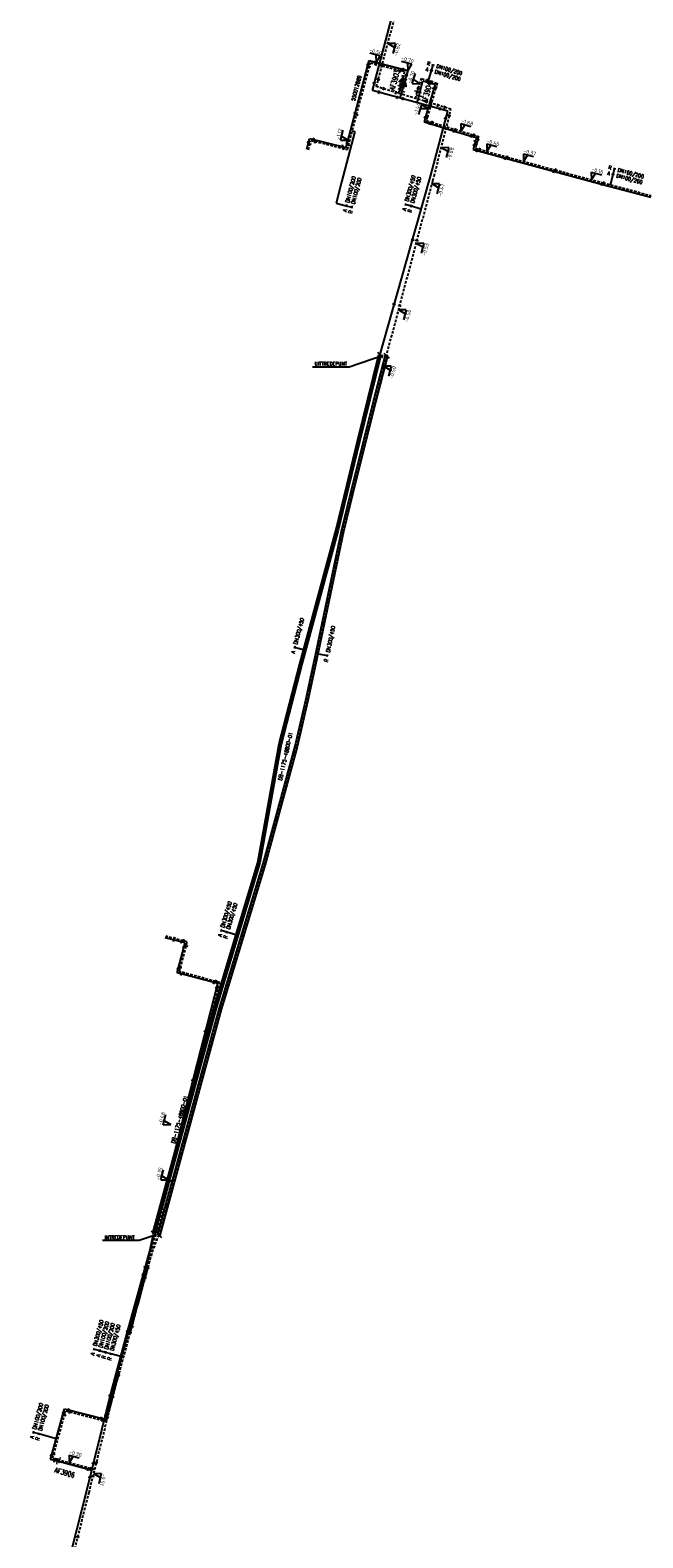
# Model space of a CAD drawing. Header units: millimetres. Extents: x 0 to 118318689, y 0 to 490460760.
# Tile 111 of 117: x 117609733 to 117756144, y 487827473 to 488187794. Entities that reach past the tile are written whole.
import ezdxf
from ezdxf.enums import TextEntityAlignment as Align

# ---------------------------------------------------------------- set-up
doc = ezdxf.new("R2010")
doc.units = ezdxf.units.MM
doc.header["$LTSCALE"] = 200
doc.linetypes.add('HIDDEN2', pattern=[4.7625, 3.175, -1.5875])
doc.layers.get('0').update_dxf_attribs({"color": 8})
for name, color, linetype in [('WT-C-AFSLUITER', 7, 'Continuous'), ('WT-C-isolatieovergang', 7, 'Continuous'), ('WT-C-mof', 7, 'Continuous'), ('WT-C-VERLOOP', 7, 'Continuous'), ('WT-I-diam', 7, 'Continuous'), ('WT-I-info', 7, 'Continuous'), ('WT-I-NAP', 7, 'Continuous'), ('WT-L-aanvoer', 6, 'Continuous'), ('WT-L-MANTELBUIS', 6, 'Continuous'), ('WT-L-retour', 6, 'HIDDEN2')]:
    doc.layers.add(name, color=color, linetype=linetype)
doc.styles.add('DIN17', font='ROMANS.SHX', dxfattribs={"width": 0.9})
doc.styles.add('ISOCP', font='ISOCP.SHX')

# ---------------------------------------------------------------- blocks, each defined once
blk = doc.blocks.new('LR-mof')
at = {"color": 0, "linetype": 'ByBlock', "lineweight": -2}
blk.add_line((0, -0.75), (0, 0.75), dxfattribs=at)
blk = doc.blocks.new('LR-isoov')
at = {"color": 0, "linetype": 'ByBlock', "lineweight": -2}
blk.add_line((0.87, 1.5), (-0.87, -1.5), dxfattribs=at)
blk = doc.blocks.new('LR-DIAB2')
at = {"color": 0, "linetype": 'Continuous', "lineweight": -3}
blk.add_line((0, 5), (0, 7.8), dxfattribs=at)
at = {"color": 0, "lineweight": -3}
blk.add_line((0, 0), (0, 5), dxfattribs=at)
for points in [[(0.61, 7.8), (0, 7.8), (-0.61, 7.8)], [(0.61, 5), (0, 5), (-0.61, 5)]]:
    blk.add_lwpolyline(points, dxfattribs=at)
at = {"color": 1, "lineweight": -3, "style": 'DIN17', "width": 0.9}
for tag, p in [('*1', (-1.61, 7.8)), ('*2', (-1.61, 5.02))]:
    blk.add_attdef(tag, text='', height=1.8, dxfattribs=at).set_placement(p, align=Align.MIDDLE_RIGHT)
for tag, p in [('*11', (1.61, 7.8)), ('*12', (1.61, 5))]:
    blk.add_attdef(tag, text='', height=1.8, dxfattribs=at).set_placement(p, align=Align.MIDDLE_LEFT)
blk = doc.blocks.new('LR-VERL')
at = {"color": 0, "linetype": 'ByBlock', "lineweight": -2}
blk.add_lwpolyline([(1.08, 0), (-1.08, -1.25), (-1.08, 1.25)], close=True, dxfattribs=at)
blk = doc.blocks.new('nap2')
at = {"color": 0, "linetype": 'Continuous'}
for p, q in [((1, 3.5), (-4, 3.5)), ((-1, 3.5), (0, 0)), ((1, 3.5), (0, 0))]:
    blk.add_line(p, q, dxfattribs=at)
at = {"color": 0, "linetype": 'Continuous', "style": 'ISOCP'}
for tag, p in [('*2', (-4, 1.5)), ('*1', (-1.5, 5))]:
    blk.add_attdef(tag, text='', height=1.8, dxfattribs=at).set_placement(p, align=Align.MIDDLE)
blk = doc.blocks.new('nap1')
at = {"color": 0, "linetype": 'Continuous'}
for p, q in [((-1, 3.5), (0, 0)), ((-1, 3.5), (4, 3.5)), ((1, 3.5), (0, 0))]:
    blk.add_line(p, q, dxfattribs=at)
at = {"color": 0, "linetype": 'Continuous', "style": 'ISOCP'}
for tag, p in [('*1', (1.7, 5)), ('*2', (4, 1.5))]:
    blk.add_attdef(tag, text='', height=1.8, dxfattribs=at).set_placement(p, align=Align.MIDDLE)
blk = doc.blocks.new('LR-AFS')
at = {"color": 0, "lineweight": -3, "const_width": 0.7}
blk.add_lwpolyline([(0, -1.5), (0, 1.5)], dxfattribs=at)
at = {"color": 7, "linetype": 'ByBlock', "lineweight": -2, "style": 'DIN17', "width": 0.9}
blk.add_attdef('*1', text='', height=2.5, dxfattribs=at).set_placement((0, 5), align=Align.MIDDLE)
at = {"color": 0, "linetype": 'ByBlock', "lineweight": -2, "style": 'DIN17', "width": 0.3, "flags": 1}
for tag, p in [('*2', (2.5, 1.5)), ('OCODE', (-7.5, -2.5)), ('FABR', (-7.5, -7.5)), ('ST', (-7.5, -5)), ('VCODE', (-2.5, -5)), ('NCODE', (-2.5, -2.5)), ('TYPE', (-2.5, -7.5)), ('OPBOUW', (2.5, -7.5)), ('NIVO', (2.5, -5)), ('BC', (2.5, -2.5)), ('BEDIEN', (7.5, -7.5)), ('IMM', (7.5, -5)), ('RK', (7.5, -2.5)), ('BORDL', (-7.5, -15)), ('VERTR', (-7.5, -10)), ('DEKM', (-7.5, -12.5)), ('PDATUM', (-2.5, -12.5)), ('OPBLEN', (-2.5, -10)), ('BORDX', (-2.5, -15)), ('HULPST', (2.5, -10)), ('BORDY', (2.5, -15)), ('OPM', (2.5, -12.5)), ('VERLSP', (7.5, -10)), ('BORDZ', (7.5, -15)), ('BORD', (7.5, -12.5))]:
    blk.add_attdef(tag, text='', height=1.8, dxfattribs=at).set_placement(p, align=Align.MIDDLE)
blk = doc.blocks.new('LR-hyp')
at = {"color": 7, "linetype": 'ByBlock', "lineweight": -3, "style": 'DIN17', "width": 0.9}
blk.add_attdef('*1', text='', height=1.8, dxfattribs=at).set_placement((0, 0), align=Align.MIDDLE)
at = {"color": 7, "linetype": 'ByBlock', "lineweight": -2, "style": 'DIN17', "width": 0.9, "flags": 1}
blk.add_attdef('*2', text='', height=1.8, dxfattribs=at).set_placement((0, -5), align=Align.MIDDLE)
blk = doc.blocks.new('LR-DIAB1')
at = {"color": 0, "lineweight": -3}
blk.add_line((0, 0), (0, 5), dxfattribs=at)
blk.add_lwpolyline([(0.61, 5), (0, 5), (-0.61, 5)], dxfattribs=at)
at = {"color": 1, "lineweight": -3, "style": 'DIN17', "width": 0.9}
blk.add_attdef('*1', text='', height=1.8, dxfattribs=at).set_placement((-1.61, 5), align=Align.MIDDLE_RIGHT)
blk.add_attdef('*11', text='', height=1.8, dxfattribs=at).set_placement((1.61, 5), align=Align.MIDDLE_LEFT)
blk = doc.blocks.new('LR-DIAO1')
at = {"color": 0, "lineweight": -3}
blk.add_line((0, 0), (0, -5), dxfattribs=at)
blk.add_lwpolyline([(0.61, -5), (0, -5), (-0.61, -5)], dxfattribs=at)
at = {"color": 1, "lineweight": -3, "style": 'DIN17', "width": 0.9}
blk.add_attdef('*1', text='', height=1.8, dxfattribs=at).set_placement((-1.61, -5), align=Align.MIDDLE_RIGHT)
blk.add_attdef('*11', text='', height=1.8, dxfattribs=at).set_placement((1.61, -5), align=Align.MIDDLE_LEFT)
blk = doc.blocks.new('LR-DIAO2')
at = {"color": 0, "lineweight": -3}
blk.add_line((0, 0), (0, -5), dxfattribs=at)
at = {"color": 0, "linetype": 'Continuous', "lineweight": -3}
blk.add_line((0, -5), (0, -7.8), dxfattribs=at)
at = {"color": 0, "lineweight": -3}
for points in [[(0.61, -5), (0, -5), (-0.61, -5)], [(0.61, -7.8), (0, -7.8), (-0.61, -7.8)]]:
    blk.add_lwpolyline(points, dxfattribs=at)
at = {"color": 1, "lineweight": -3, "style": 'DIN17', "width": 0.9}
for tag, p in [('*1', (-1.61, -5)), ('*2', (-1.61, -7.78))]:
    blk.add_attdef(tag, text='', height=1.8, dxfattribs=at).set_placement(p, align=Align.MIDDLE_RIGHT)
for tag, p in [('*11', (1.61, -5)), ('*12', (1.61, -7.8))]:
    blk.add_attdef(tag, text='', height=1.8, dxfattribs=at).set_placement(p, align=Align.MIDDLE_LEFT)
blk = doc.blocks.new('LR-DIAB4')
at = {"color": 0, "linetype": 'Continuous', "lineweight": -3}
for p, q in [((0, 10.6), (0, 13.4)), ((0, 7.8), (0, 10.6)), ((0, 5), (0, 7.8))]:
    blk.add_line(p, q, dxfattribs=at)
at = {"color": 0, "lineweight": -3}
blk.add_line((0, 0), (0, 5), dxfattribs=at)
for points in [[(0.61, 13.4), (0, 13.4), (-0.61, 13.4)], [(0.61, 10.6), (0, 10.6), (-0.61, 10.6)], [(0.61, 7.8), (0, 7.8), (-0.61, 7.8)], [(0.61, 5), (0, 5), (-0.61, 5)]]:
    blk.add_lwpolyline(points, dxfattribs=at)
at = {"color": 1, "lineweight": -3, "style": 'DIN17', "width": 0.9}
for tag, p in [('*1', (-1.61, 13.4)), ('*2', (-1.61, 10.62)), ('*3', (-1.61, 7.82)), ('*4', (-1.61, 5.02))]:
    blk.add_attdef(tag, text='', height=1.8, dxfattribs=at).set_placement(p, align=Align.MIDDLE_RIGHT)
for tag, p in [('*11', (1.61, 13.4)), ('*12', (1.61, 10.6)), ('*13', (1.61, 7.8)), ('*14', (1.61, 5))]:
    blk.add_attdef(tag, text='', height=1.8, dxfattribs=at).set_placement(p, align=Align.MIDDLE_LEFT)

msp = doc.modelspace()

# ---------------------------------------------------------------- linework, layer by layer
at = {"layer": 'WT-I-diam'}
for p, q in [((117687294, 488163553), (117684142, 488151437)), ((117686708, 488163709), (117687294, 488163553)), ((117684142, 488151437), (117682853, 488146484))]:
    msp.add_line(p, q, dxfattribs=at)
at = {"layer": 'WT-I-diam', "lineweight": -3}
msp.add_line((117615974, 487851148), (117614246, 487851631), dxfattribs=at)
at = {"layer": 'WT-I-info', "lineweight": -3}
for p, q in [((117686002, 488107352), (117694118, 488110098)), ((117677232, 488107352), (117686002, 488107352)), ((117627016, 487898592), (117635786, 487898592)), ((117635786, 487898592), (117639844, 487899965))]:
    msp.add_line(p, q, dxfattribs=at)
at = {"layer": 'WT-L-aanvoer', "lineweight": -3}
for p, q in [((117691543, 488173400), (117712800, 488253320)), ((117698597, 488173185), (117699090, 488174978)), ((117699090, 488174978), (117699282, 488175680)), ((117709506, 488168469), (117691543, 488173400)), ((117698158, 488171584), (117698597, 488173185)), ((117702225, 488170468), (117702672, 488172095)), ((117702672, 488172095), (117702886, 488172878)), ((117705461, 488153109), (117709506, 488168469)), ((117693106, 488109464), (117705175, 488152034)), ((117705175, 488152034), (117705461, 488153109)), ((117690809, 488099640), (117693106, 488109464)), ((117688164, 488089496), (117690809, 488099640)), ((117683080, 488068373), (117688164, 488089496)), ((117673206, 488031940), (117683080, 488068373)), ((117669473, 488017203), (117673206, 488031940)), ((117664367, 487988820), (117669473, 488017203)), ((117653936, 487954133), (117664367, 487988820)), ((117646775, 487969644), (117642028, 487970889)), ((117644893, 487962468), (117646775, 487969644)), ((117654545, 487959937), (117644893, 487962468)), ((117645592, 487924820), (117654545, 487959937)), ((117639220, 487900063), (117653934, 487954126)), ((117642735, 487913221), (117645592, 487924820)), ((117637479, 487892127), (117642735, 487913221)), ((117638311, 487895974), (117639220, 487900063)), ((117633033, 487876693), (117638311, 487895974)), ((117634127, 487879776), (117637479, 487892127)), ((117630608, 487866886), (117634127, 487879776)), ((117628847, 487861354), (117633033, 487876693)), ((117627630, 487855798), (117630608, 487866886)), ((117614591, 487846196), (117617971, 487858297)), ((117617971, 487858297), (117627630, 487855798)), ((117623177, 487838437), (117628847, 487861354)), ((117616224, 487845759), (117614591, 487846196)), ((117624444, 487843558), (117616224, 487845759)), ((117619776, 487825023), (117623177, 487838437))]:
    msp.add_line(p, q, dxfattribs=at)
at = {"layer": 'WT-L-aanvoer'}
for p, q in [((117685249, 488159768), (117690750, 488180509)), ((117690750, 488180509), (117699952, 488178127)), ((117699952, 488178127), (117699282, 488175680)), ((117702886, 488172878), (117703554, 488175711)), ((117703554, 488175711), (117704769, 488175352)), ((117704769, 488175352), (117705302, 488175195)), ((117705302, 488175195), (117706497, 488174847)), ((117706268, 488174061), (117704233, 488167072)), ((117706497, 488174847), (117706268, 488174061)), ((117704233, 488167072), (117703894, 488165911)), ((117703894, 488165911), (117705512, 488165419)), ((117705512, 488165419), (117711146, 488163689)), ((117675851, 488159328), (117676511, 488161924)), ((117676511, 488161924), (117685249, 488159768)), ((117711146, 488163689), (117715396, 488162412)), ((117715396, 488162412), (117716396, 488162117)), ((117715918, 488160468), (117715574, 488159292)), ((117716214, 488161501), (117715918, 488160468)), ((117716396, 488162117), (117716214, 488161501)), ((117715574, 488159292), (117716800, 488158954)), ((117716800, 488158954), (117723282, 488157170)), ((117723282, 488157170), (117735031, 488154010)), ((117735031, 488154010), (117746533, 488150934)), ((117746533, 488150934), (117758020, 488147881))]:
    msp.add_line(p, q, dxfattribs=at)
at = {"layer": 'WT-L-MANTELBUIS'}
msp.add_lwpolyline([(117693075, 488110270), (117693560, 488110149), (117688407, 488089437), (117685865, 488078876), (117683322, 488068311), (117674631, 488036242), (117669718, 488017149), (117664610, 487988762), (117654176, 487954064), (117639515, 487900196), (117639032, 487900327), (117653696, 487954202), (117664123, 487988879), (117669229, 488017256), (117674148, 488036370), (117682837, 488068435), (117685379, 488078993), (117687921, 488089556)], close=True, dxfattribs=at)
msp.add_lwpolyline([(117669264, 488002595), (117673089, 488016659), (117675601, 488027702), (117678150, 488039535), (117684154, 488068090), (117686281, 488076926), (117691802, 488099043), (117694649, 488110083), (117695133, 488109958), (117692284, 488098909), (117686769, 488076817), (117684642, 488067980), (117678639, 488039431), (117676089, 488027594), (117673574, 488016538), (117669747, 488002464), (117665920, 487988392), (117660663, 487971054), (117655408, 487953723), (117640741, 487899834), (117640258, 487899966), (117654928, 487953861), (117660184, 487971199), (117665439, 487988530), (117669264, 488002595)], dxfattribs=at)
at = {"layer": 'WT-L-retour', "lineweight": -3}
for p, q in [((117692456, 488174303), (117713428, 488253151)), ((117685535, 488159285), (117691035, 488180022)), ((117691035, 488180022), (117699221, 488177903)), ((117698257, 488174400), (117698654, 488175846)), ((117698654, 488175846), (117698798, 488176370)), ((117699221, 488177903), (117698798, 488176370)), ((117710291, 488168911), (117692456, 488174303)), ((117697788, 488172691), (117698257, 488174400)), ((117701826, 488171470), (117702278, 488173116)), ((117702278, 488173116), (117702499, 488173922)), ((117706263, 488152895), (117710291, 488168911)), ((117676239, 488159229), (117676801, 488161440)), ((117676801, 488161440), (117685535, 488159285)), ((117694821, 488109755, -524), (117705976, 488151818)), ((117705976, 488151818), (117706263, 488152895)), ((117692124, 488099289), (117694821, 488109755, -524)), ((117689480, 488089149), (117692124, 488099289)), ((117684398, 488068035), (117689480, 488089149)), ((117676648, 488031176), (117684398, 488068035)), ((117673332, 488016599), (117676648, 488031176)), ((117665680, 487988461), (117673332, 488016599)), ((117655168, 487953792), (117665680, 487988461)), ((117647263, 487969930), (117642130, 487971276)), ((117645381, 487962753), (117647263, 487969930)), ((117655031, 487960223), (117645381, 487962753)), ((117645980, 487924722), (117655031, 487960223)), ((117640454, 487899734), (117655168, 487953792)), ((117643123, 487913125), (117645980, 487924722)), ((117637866, 487892026), (117643123, 487913125)), ((117638938, 487895800), (117640454, 487899734)), ((117633660, 487876522), (117638938, 487895800)), ((117634513, 487879671), (117637866, 487892026)), ((117630994, 487866781), (117634513, 487879671)), ((117629476, 487861191), (117633660, 487876522)), ((117627914, 487855311), (117630994, 487866781)), ((117615085, 487846477), (117618251, 487857812)), ((117618251, 487857812), (117627914, 487855311)), ((117623808, 487838279), (117629476, 487861191)), ((117616766, 487846028), (117615085, 487846477)), ((117625168, 487843779), (117616766, 487846028)), ((117620405, 487824861), (117623808, 487838279))]:
    msp.add_line(p, q, dxfattribs=at)
at = {"layer": 'WT-L-retour'}
for p, q in [((117702499, 488173922), (117703284, 488176208)), ((117703284, 488176208), (117704883, 488175736)), ((117704883, 488175736), (117705415, 488175579)), ((117705415, 488175579), (117706993, 488175119)), ((117706993, 488175119), (117706652, 488173949)), ((117706652, 488173949), (117704617, 488166961)), ((117704617, 488166961), (117704389, 488166178)), ((117704389, 488166178), (117705628, 488165801)), ((117705628, 488165801), (117711262, 488164072)), ((117711262, 488164072), (117715510, 488162796)), ((117715510, 488162796), (117716893, 488162388)), ((117716599, 488161389), (117716302, 488160357)), ((117716893, 488162388), (117716599, 488161389)), ((117716302, 488160357), (117716072, 488159570)), ((117716072, 488159570), (117716906, 488159340)), ((117716906, 488159340), (117723708, 488157470)), ((117723708, 488157470), (117735135, 488154397)), ((117735135, 488154397), (117746636, 488151320)), ((117746636, 488151320), (117758123, 488148268))]:
    msp.add_line(p, q, dxfattribs=at)

# ---------------------------------------------------------------- block references
at = {"layer": 'WT-C-AFSLUITER', "linetype": 'Continuous'}
ref = msp.add_blockref('LR-AFS', (117698597, 488173185), dxfattribs=dict(at, xscale=500.0000000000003, yscale=500.0000000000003, zscale=500.0000000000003, rotation=74.6502))
ref.add_attrib('*1', 'AF3903', dxfattribs={"layer": '0', "color": 7, "linetype": 'ByBlock', "lineweight": -2, "height": 1250, "rotation": 74.6502, "style": 'DIN17', "width": 0.65}).set_placement((117696829, 488175856), align=Align.MIDDLE)
for p, xscale, yscale, zscale, rotation in [((117698257, 488174400), 500.0000000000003, 500.0000000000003, 500.0000000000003, 74.6502), ((117702278, 488173116), 500.0000000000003, 500.0000000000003, 500.0000000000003, 74.6502), ((117616766, 487846028), 500.0000000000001, 500.0000000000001, 500.0000000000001, 345.0161000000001)]:
    msp.add_blockref('LR-AFS', p, dxfattribs=dict(at, xscale=xscale, yscale=yscale, zscale=zscale, rotation=rotation))
ref = msp.add_blockref('LR-AFS', (117702672, 488172095), dxfattribs=dict(at, xscale=500.0000000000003, yscale=500.0000000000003, zscale=500.0000000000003, rotation=74.6502))
ref.add_attrib('*1', 'AF3904', dxfattribs={"layer": '0', "color": 7, "linetype": 'ByBlock', "lineweight": -2, "height": 1250, "rotation": 74.6502, "style": 'DIN17', "width": 0.65}).set_placement((117704596, 488172939), align=Align.MIDDLE)
ref = msp.add_blockref('LR-AFS', (117616224, 487845759), dxfattribs=dict(at, xscale=500.0000000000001, yscale=500.0000000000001, zscale=500.0000000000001, rotation=345.0161000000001))
ref.add_attrib('*1', 'AF3906', dxfattribs={"layer": '0', "color": 7, "linetype": 'ByBlock', "lineweight": -2, "height": 1250, "rotation": 345.0161, "style": 'DIN17', "width": 0.65}).set_placement((117617981, 487843056), align=Align.MIDDLE)
at = {"layer": 'WT-C-isolatieovergang', "linetype": 'Continuous', "lineweight": -3}
for p, xscale, yscale, zscale, rotation in [((117693318, 488110210), 500.0000000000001, 500.0000000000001, 500.0000000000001, 74.1723), ((117694891, 488110020, -520), 500.0000000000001, 500.0000000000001, 500.0000000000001, 75.1469), ((117639273, 487900262), 500.0000000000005, 500.0000000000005, 500.0000000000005, 74.7741), ((117640500, 487899900), 500.0000000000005, 500.0000000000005, 500.0000000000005, 74.7741)]:
    msp.add_blockref('LR-isoov', p, dxfattribs=dict(at, xscale=xscale, yscale=yscale, zscale=zscale, rotation=rotation))
at = {"layer": 'WT-C-mof', "linetype": 'Continuous'}
for p, xscale, yscale, zscale, rotation in [((117690477, 488179481), 499.9999999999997, 499.9999999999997, 499.9999999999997, 75.14590000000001), ((117690771, 488179027), 499.9999999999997, 499.9999999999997, 499.9999999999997, 75.14590000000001), ((117692206, 488180132), 500.0000000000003, 500.0000000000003, 500.0000000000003, 345.4883), ((117692466, 488179651), 500.0000000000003, 500.0000000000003, 500.0000000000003, 345.4883), ((117698259, 488178152), 500.0000000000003, 500.0000000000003, 500.0000000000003, 345.4883), ((117698911, 488178396), 500.0000000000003, 500.0000000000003, 500.0000000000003, 345.4883), ((117698392, 488174890), 500.0000000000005, 500.0000000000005, 500.0000000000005, 74.6352), ((117699640, 488176989), 499.9999999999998, 499.9999999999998, 499.9999999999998, 74.69839999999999), ((117704643, 488175807), 500, 500, 500, 343.5619), ((117705080, 488175261), 500, 500, 500, 343.5619), ((117705630, 488175517), 500, 500, 500, 343.7606000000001), ((117698828, 488174025), 500.0000000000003, 500.0000000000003, 500.0000000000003, 74.6502), ((117702499, 488173922), 500, 500, 500, 71.04760000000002), ((117702886, 488172878), 500, 500, 500, 76.73270000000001), ((117706210, 488173862), 500, 500, 500, 73.7606), ((117706720, 488174182), 500, 500, 500, 73.7606), ((117687426, 488167976), 499.9999999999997, 499.9999999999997, 499.9999999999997, 75.14590000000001), ((117687720, 488167523), 499.9999999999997, 499.9999999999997, 499.9999999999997, 75.14590000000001), ((117704172, 488166866), 500, 500, 500, 73.7606), ((117704672, 488167151), 500, 500, 500, 73.7606), ((117705282, 488165489), 500, 500, 500, 343.0768), ((117705860, 488165730), 500, 500, 500, 342.933), ((117711063, 488163714), 500, 500, 500, 342.933), ((117711350, 488164045), 500, 500, 500, 343.2809), ((117676265, 488160954), 500.0000000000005, 500.0000000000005, 500.0000000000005, 75.7391), ((117676568, 488160526), 500.0000000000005, 500.0000000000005, 500.0000000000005, 75.7391), ((117677484, 488161684), 499.9999999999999, 499.9999999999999, 499.9999999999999, 346.1391), ((117677859, 488161179), 499.9999999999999, 499.9999999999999, 499.9999999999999, 346.1391), ((117715166, 488162481), 500, 500, 500, 343.2809), ((117715784, 488162715), 500, 500, 500, 343.5726), ((117716145, 488161258), 500, 500, 500, 73.9774), ((117716358, 488160550), 500, 500, 500, 73.9774), ((117716674, 488161645), 500, 500, 500, 73.5726), ((117715859, 488160267), 500, 500, 500, 73.6931), ((117716510, 488159034), 500, 500, 500, 344.5888), ((117717139, 488159276), 500, 500, 500, 344.6277), ((117723282, 488157170), 500, 500, 500, 344.9469), ((117723708, 488157470), 500, 500, 500, 344.9469), ((117734870, 488154054), 500, 500, 500, 344.9469), ((117735295, 488154354), 500, 500, 500, 345.024), ((117746317, 488150991), 500, 500, 500, 345.024), ((117746850, 488151263), 500, 500, 500, 345.1189)]:
    msp.add_blockref('LR-mof', p, dxfattribs=dict(at, xscale=xscale, yscale=yscale, zscale=zscale, rotation=rotation))
at = {"layer": 'WT-C-mof', "linetype": 'Continuous', "lineweight": -3}
for p, xscale, yscale, zscale, rotation in [((117692002, 488175124), 500, 500, 500, 75.1056), ((117692901, 488175975), 500, 500, 500, 75.1056), ((117693089, 488172975), 500.0000000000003, 500.0000000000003, 500.0000000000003, 344.6502), ((117694193, 488173773, -547), 500, 500, 500, 343.1767), ((117707207, 488169843), 500, 500, 500, 343.1767), ((117707711, 488169011), 500, 500, 500, 343.1767), ((117708778, 488169368), 500, 500, 500, 343.1767), ((117709040, 488166697), 500, 500, 500, 75.24509999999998), ((117709894, 488167330), 500.0000000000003, 500.0000000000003, 500.0000000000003, 75.8819), ((117701113, 488137646, -563), 500.0000000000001, 500.0000000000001, 500.0000000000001, 74.1723), ((117702134, 488137430, -524), 500.0000000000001, 500.0000000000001, 500.0000000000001, 75.1469), ((117696708, 488122261, -474), 500.0000000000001, 500.0000000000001, 500.0000000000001, 74.1723), ((117698053, 488121861, -524), 500.0000000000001, 500.0000000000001, 500.0000000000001, 75.1469), ((117644076, 487970352), 500.0000000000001, 500.0000000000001, 500.0000000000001, 345.3066), ((117644175, 487970739), 500.0000000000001, 500.0000000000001, 500.0000000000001, 345.3066), ((117651613, 487948437), 499.9999999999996, 499.9999999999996, 499.9999999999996, 75.69700000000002), ((117651835, 487947687), 499.9999999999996, 499.9999999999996, 499.9999999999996, 75.69700000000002), ((117648638, 487936771, 411), 499.9999999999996, 499.9999999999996, 499.9999999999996, 75.69700000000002), ((117648893, 487936064, 418), 499.9999999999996, 499.9999999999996, 499.9999999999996, 75.69700000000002), ((117645660, 487925088), 499.9999999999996, 499.9999999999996, 499.9999999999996, 75.69700000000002), ((117645913, 487924452), 500, 500, 500, 76.1627), ((117642817, 487913568, 411), 500, 500, 500, 76.1627), ((117643038, 487912783), 499.9999999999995, 499.9999999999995, 499.9999999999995, 76.0087), ((117641304, 487907721), 500.0000000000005, 500.0000000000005, 500.0000000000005, 74.7741), ((117642419, 487906950), 500.0000000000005, 500.0000000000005, 500.0000000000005, 74.7741), ((117639935, 487901984), 499.9999999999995, 499.9999999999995, 499.9999999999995, 76.0087), ((117640121, 487901145, 418), 499.9999999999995, 499.9999999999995, 499.9999999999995, 76.0087), ((117636750, 487890292, 411), 500, 500, 500, 74.6905), ((117637269, 487892165), 500, 500, 500, 74.6905), ((117637875, 487891919), 499.9999999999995, 499.9999999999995, 499.9999999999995, 74.81629999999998), ((117637192, 487889543), 499.9999999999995, 499.9999999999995, 499.9999999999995, 74.81629999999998), ((117633060, 487876765, 411), 500, 500, 500, 74.6905), ((117633645, 487876467), 500, 500, 500, 74.73170000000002), ((117633814, 487878682, 411), 500, 500, 500, 74.73170000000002), ((117634037, 487877939, 418), 500, 500, 500, 74.73170000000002), ((117630659, 487867033, 411), 500, 500, 500, 74.73170000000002), ((117630863, 487866293), 499.9999999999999, 499.9999999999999, 499.9999999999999, 74.967), ((117628853, 487861389, -474), 499.9999999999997, 499.9999999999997, 499.9999999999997, 74.73510000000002), ((117629463, 487861117, -520), 499.9999999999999, 499.9999999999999, 499.9999999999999, 74.967), ((117621130, 487827658, 404), 500, 500, 500, 75.7716)]:
    msp.add_blockref('LR-mof', p, dxfattribs=dict(at, xscale=xscale, yscale=yscale, zscale=zscale, rotation=rotation))
at = {"layer": 'WT-C-mof'}
for p, xscale, yscale, zscale, rotation in [((117698919, 488176810), 500, 500, 500, 74.6352), ((117699354, 488175942), 500, 500, 500, 74.6502), ((117697118, 488172894), 500, 500, 500, 343.1767464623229), ((117697483, 488171769), 500.0000000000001, 500.0000000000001, 500.0000000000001, 344.6502286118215), ((117698052, 488173655), 500, 500, 500, 74.65022861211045), ((117698423, 488172548), 500.0000000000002, 500.0000000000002, 500.0000000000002, 74.65022861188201), ((117698458, 488172488), 500, 500, 500, 343.1767464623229), ((117698833, 488171399), 500.0000000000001, 500.0000000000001, 500.0000000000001, 344.6502286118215), ((117685505, 488160734), 499.9999999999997, 499.9999999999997, 499.9999999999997, 75.14591469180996), ((117684278, 488160007), 499.9999999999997, 499.9999999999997, 499.9999999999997, 166.1391154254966), ((117684564, 488159525), 499.9999999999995, 499.9999999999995, 499.9999999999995, 166.1391154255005), ((117685791, 488160252), 499.9999999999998, 499.9999999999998, 499.9999999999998, 75.1459146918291)]:
    msp.add_blockref('LR-mof', p, dxfattribs=dict(at, xscale=xscale, yscale=yscale, zscale=zscale, rotation=rotation))
at = {"layer": 'WT-C-mof', "lineweight": -3}
for p, xscale, yscale, zscale, rotation in [((117689217, 488093537), 500.0000000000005, 500.0000000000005, 500.0000000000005, 75.38427647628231), ((117690425, 488092772), 500.0000000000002, 500.0000000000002, 500.0000000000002, 75.38427647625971), ((117685397, 488077999), 500.0000000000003, 500.0000000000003, 500.0000000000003, 76.46686213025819), ((117686612, 488077233), 500.0000000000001, 500.0000000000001, 500.0000000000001, 76.46686213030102), ((117681484, 488062485), 499.9999999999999, 499.9999999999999, 499.9999999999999, 74.8364135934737), ((117683052, 488061633), 500.0000000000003, 500.0000000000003, 500.0000000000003, 78.12542406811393), ((117677299, 488047042), 499.9999999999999, 499.9999999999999, 499.9999999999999, 74.8364135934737), ((117679760, 488045976), 500.0000000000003, 500.0000000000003, 500.0000000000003, 78.12542406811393), ((117673119, 488031597), 500.0000000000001, 500.0000000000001, 500.0000000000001, 75.78689746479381), ((117676453, 488030321), 500, 500, 500, 77.18401469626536), ((117669268, 488016061), 500.0000000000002, 500.0000000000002, 500.0000000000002, 79.80053560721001), ((117672825, 488014737), 500, 500, 500, 74.78650897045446), ((117666435, 488000315), 500.0000000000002, 500.0000000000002, 500.0000000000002, 79.80053560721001), ((117668627, 487999298), 500, 500, 500, 74.78650897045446), ((117663122, 487984681), 500.0000000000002, 500.0000000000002, 500.0000000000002, 73.26379966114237), ((117664296, 487983896), 500.0000000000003, 500.0000000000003, 500.0000000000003, 73.13250494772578), ((117645808, 487969898), 500.0000000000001, 500.0000000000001, 500.0000000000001, 165.306556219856), ((117646296, 487970183), 500, 500, 500, 165.3065562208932), ((117646521, 487968677), 500.0000000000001, 500.0000000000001, 500.0000000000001, 255.3065562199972), ((117647010, 487968962), 500.0000000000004, 500.0000000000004, 500.0000000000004, 255.3065562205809), ((117658515, 487969359), 500.0000000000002, 500.0000000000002, 500.0000000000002, 73.26379966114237), ((117659653, 487968585), 500.0000000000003, 500.0000000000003, 500.0000000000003, 73.13250494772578), ((117645147, 487963435), 500.0000000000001, 500.0000000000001, 500.0000000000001, 75.30655622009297), ((117645635, 487963720), 500.0000000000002, 500.0000000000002, 500.0000000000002, 75.30655622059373), ((117645860, 487962214), 500, 500, 500, 345.3065562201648), ((117646349, 487962500), 499.9999999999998, 499.9999999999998, 499.9999999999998, 345.3065562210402), ((117653578, 487960190), 500.0000000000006, 500.0000000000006, 500.0000000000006, 165.3065562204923), ((117654298, 487958968), 500.0000000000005, 500.0000000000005, 500.0000000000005, 255.6969742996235), ((117654063, 487960477), 500.0000000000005, 500.0000000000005, 500.0000000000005, 165.3065562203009), ((117654784, 487959254), 500, 500, 500, 255.6969742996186), ((117653910, 487954036), 499.9999999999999, 499.9999999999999, 499.9999999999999, 74.77407457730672), ((117655024, 487953265), 499.9999999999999, 499.9999999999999, 499.9999999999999, 74.77407457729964), ((117649708, 487938597), 499.9999999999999, 499.9999999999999, 499.9999999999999, 74.77407457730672), ((117650823, 487937827), 499.9999999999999, 499.9999999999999, 499.9999999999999, 74.77407457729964), ((117645506, 487923159), 499.9999999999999, 499.9999999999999, 499.9999999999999, 74.77407457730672), ((117646621, 487922389), 499.9999999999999, 499.9999999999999, 499.9999999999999, 74.77407457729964), ((117618939, 487858047), 500, 500, 500, 345.4916481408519), ((117619219, 487857561), 499.9999999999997, 499.9999999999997, 499.9999999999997, 345.4916481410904), ((117617702, 487857334), 499.9999999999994, 499.9999999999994, 499.9999999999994, 254.3973079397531), ((117617982, 487856849), 500, 500, 500, 254.3973079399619), ((117626662, 487856048), 499.9999999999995, 499.9999999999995, 499.9999999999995, 165.4916481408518), ((117626946, 487855562), 499.9999999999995, 499.9999999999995, 499.9999999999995, 165.4916481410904), ((117627890, 487856764), 500, 500, 500, 74.96700535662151), ((117628173, 487856277), 499.9999999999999, 499.9999999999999, 499.9999999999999, 74.96700535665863), ((117614860, 487847159), 499.9999999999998, 499.9999999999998, 499.9999999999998, 74.39730793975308), ((117615354, 487847441), 499.9999999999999, 499.9999999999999, 499.9999999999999, 74.39730793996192), ((117615557, 487845937), 500.0000000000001, 500.0000000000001, 500.0000000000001, 345.0160844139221), ((117616051, 487846219), 499.9999999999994, 499.9999999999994, 499.9999999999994, 345.0160844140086), ((117623478, 487843817), 500.0000000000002, 500.0000000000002, 500.0000000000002, 165.0160844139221), ((117624202, 487844037), 499.9999999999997, 499.9999999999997, 499.9999999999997, 165.0160844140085), ((117624852, 487845209), 500, 500, 500, 76.10342210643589), ((117625577, 487845429), 499.9999999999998, 499.9999999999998, 499.9999999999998, 76.10342210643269), ((117624036, 487841908), 500, 500, 500, 76.10342210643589), ((117624760, 487842128), 499.9999999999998, 499.9999999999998, 499.9999999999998, 76.10342210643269)]:
    msp.add_blockref('LR-mof', p, dxfattribs=dict(at, xscale=xscale, yscale=yscale, zscale=zscale, rotation=rotation))
at = {"layer": 'WT-C-VERLOOP', "linetype": 'Continuous'}
for p, xscale, yscale, zscale, rotation in [((117698654, 488175846), 500.0000000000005, 500.0000000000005, 500.0000000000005, 74.6352), ((117699090, 488174978), 500.0000000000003, 500.0000000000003, 500.0000000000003, 74.6502)]:
    msp.add_blockref('LR-VERL', p, dxfattribs=dict(at, xscale=xscale, yscale=yscale, zscale=zscale, rotation=rotation))
at = {"layer": 'WT-I-diam', "linetype": 'Continuous'}
for name, p, xscale, yscale, zscale, rotation, values in [('LR-DIAB2', (117704945, 488175718), 500, 500, 500, 343.561870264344, {'*1': 'R', '*11': 'DN100/200', '*2': 'A', '*12': 'DN100/200'}), ('LR-DIAB2', (117748403, 488150851), 500, 500, 500, 345.1188556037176, {'*1': 'R', '*11': 'DN100/200', '*2': 'A', '*12': 'DN100/200'}), ('LR-DIAO2', (117682853, 488146484), 499.9999999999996, 499.9999999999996, 499.9999999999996, 75.1459146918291, {'*1': 'A', '*11': 'DN100/200', '*2': 'R', '*12': 'DN100/200'}), ('LR-DIAB2', (117703192, 488145039), 500, 500, 500, 74.17229824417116, {'*1': 'A', '*11': 'DN300/450', '*2': 'R', '*12': 'DN300/450'}), ('LR-DIAB1', (117675293, 488039641), 499.9999999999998, 499.9999999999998, 499.9999999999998, 74.83641359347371, {'*1': 'A', '*11': 'DN300/450'}), ('LR-DIAO1', (117678259, 488038838), 500.0000000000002, 500.0000000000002, 500.0000000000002, 78.12542406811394, {'*1': 'R', '*11': 'DN300/450'}), ('LR-DIAB2', (117659151, 487971476), 500.0000000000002, 500.0000000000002, 500.0000000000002, 73.26379966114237, {'*1': 'A', '*11': 'DN300/450', '*2': 'R', '*12': 'DN300/450'}), ('LR-DIAB4', (117631418, 487870775), 500, 500, 500, 74.735132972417, {'*1': 'A', '*11': 'DN300/450', '*2': 'A', '*12': 'DN100/200', '*3': 'R', '*13': 'DN100/200', '*4': 'R', '*14': 'DN300/450'})]:
    msp.add_blockref(name, p, dxfattribs=dict(at, xscale=xscale, yscale=yscale, zscale=zscale, rotation=rotation)).add_auto_attribs(values)
at = {"layer": 'WT-I-diam', "linetype": 'Continuous', "lineweight": -3, "xscale": 500.0000000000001, "yscale": 500.0000000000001, "zscale": 500.0000000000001, "rotation": 74.3973079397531}
msp.add_blockref('LR-DIAB2', (117614246, 487851631), dxfattribs=at).add_auto_attribs({'*1': 'A', '*11': 'DN100/200', '*2': 'R', '*12': 'DN100/200'})
at = {"layer": 'WT-I-info', "linetype": 'Continuous'}
for p, xscale, yscale, zscale, rotation, values in [((117687677, 488173939), 500.0000000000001, 500.0000000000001, 500.0000000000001, 75.14591469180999, {'*1': '550012889'}), ((117670732, 488014271), 500.0000000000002, 500.0000000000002, 500.0000000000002, 77.23434232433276, {'*1': 'DB-1175-48800-01'}), ((117645437, 487927476), 500.0000000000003, 500.0000000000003, 500.0000000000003, 74.77407457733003, {'*1': 'DB-1175-48800-01'})]:
    msp.add_blockref('LR-hyp', p, dxfattribs=dict(at, xscale=xscale, yscale=yscale, zscale=zscale, rotation=rotation)).add_auto_attribs(values)
at = {"layer": 'WT-I-NAP', "linetype": 'Continuous'}
ref = msp.add_blockref('nap2', (117692408, 488180080), dxfattribs=dict(at, xscale=500, yscale=500, zscale=500, rotation=345.4883362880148))
ref.add_attrib('*1', '-0.50', dxfattribs={"layer": '0', "color": 1, "linetype": 'Continuous', "height": 900, "rotation": 345.48834, "style": 'ISOCP'}).set_placement((117692309, 488182688), align=Align.MIDDLE)
ref = msp.add_blockref('nap1', (117695197, 488184610), dxfattribs=dict(at, xscale=499.9999999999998, yscale=499.9999999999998, zscale=499.9999999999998, rotation=255.1056293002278))
ref.add_attrib('*1', '-0.82', dxfattribs={"layer": '0', "color": 1, "linetype": 'Continuous', "height": 900, "rotation": 75.10563, "style": 'ISOCP'}).set_placement((117697395, 488183145), align=Align.MIDDLE)
ref = msp.add_blockref('nap2', (117699952, 488178127), dxfattribs=dict(at, xscale=500, yscale=500, zscale=500, rotation=344.6983919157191))
ref.add_attrib('*1', '-0.70', dxfattribs={"layer": '0', "color": 1, "linetype": 'Continuous', "height": 900, "rotation": 344.69839, "style": 'ISOCP'}).set_placement((117699888, 488180736), align=Align.MIDDLE)
ref = msp.add_blockref('nap1', (117702858, 488174967), dxfattribs=dict(at, xscale=500, yscale=500, zscale=500, rotation=71.0476409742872))
ref.add_attrib('*1', '-0.70', dxfattribs={"layer": '0', "color": 1, "linetype": 'Continuous', "height": 900, "rotation": 71.04764, "style": 'ISOCP'}).set_placement((117700770, 488176583), align=Align.MIDDLE)
ref = msp.add_blockref('nap2', (117704805, 488169036), dxfattribs=dict(at, xscale=500, yscale=500, zscale=500, rotation=73.76055403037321))
ref.add_attrib('*1', '-1.44', dxfattribs={"layer": '0', "color": 1, "linetype": 'Continuous', "height": 900, "rotation": 73.76055, "style": 'ISOCP'}).set_placement((117702195, 488169015), align=Align.MIDDLE)
ref = msp.add_blockref('nap1', (117685713, 488161516), dxfattribs=dict(at, xscale=499.9999999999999, yscale=499.9999999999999, zscale=499.9999999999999, rotation=75.14591469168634))
ref.add_attrib('*1', '-1.12', dxfattribs={"layer": '0', "color": 1, "linetype": 'Continuous', "height": 900, "rotation": 75.14591, "style": 'ISOCP'}).set_placement((117683514, 488162979), align=Align.MIDDLE)
ref = msp.add_blockref('nap1', (117712655, 488163653), dxfattribs=dict(at, xscale=500, yscale=500, zscale=500, rotation=343.2808875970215))
ref.add_attrib('*1', '-1.68', dxfattribs={"layer": '0', "color": 1, "linetype": 'Continuous', "height": 900, "rotation": 343.28089, "style": 'ISOCP'}).set_placement((117714189, 488165803), align=Align.MIDDLE)
ref = msp.add_blockref('nap1', (117718879, 488158797), dxfattribs=dict(at, xscale=500, yscale=500, zscale=500, rotation=344.6277468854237))
ref.add_attrib('*1', '-0.46', dxfattribs={"layer": '0', "color": 1, "linetype": 'Continuous', "height": 900, "rotation": 344.62775, "style": 'ISOCP'}).set_placement((117720362, 488160982), align=Align.MIDDLE)
ref = msp.add_blockref('nap1', (117707975, 488159704), dxfattribs=dict(at, xscale=500, yscale=500, zscale=500, rotation=255.8818887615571))
ref.add_attrib('*1', '-0.88', dxfattribs={"layer": '0', "color": 1, "linetype": 'Continuous', "height": 900, "rotation": 75.88189, "style": 'ISOCP'}).set_placement((117710192, 488158269), align=Align.MIDDLE)
ref = msp.add_blockref('nap1', (117727647, 488156410), dxfattribs=dict(at, xscale=500, yscale=500, zscale=500, rotation=344.9469390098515))
ref.add_attrib('*1', '-0.37', dxfattribs={"layer": '0', "color": 1, "linetype": 'Continuous', "height": 900, "rotation": 344.94694, "style": 'ISOCP'}).set_placement((117729118, 488158604), align=Align.MIDDLE)
ref = msp.add_blockref('nap1', (117743858, 488152063), dxfattribs=dict(at, xscale=500, yscale=500, zscale=500, rotation=345.0239847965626))
ref.add_attrib('*1', '-0.16', dxfattribs={"layer": '0', "color": 1, "linetype": 'Continuous', "height": 900, "rotation": 345.02398, "style": 'ISOCP'}).set_placement((117745325, 488154259), align=Align.MIDDLE)
ref = msp.add_blockref('nap1', (117705768, 488151032, -10), dxfattribs=dict(at, xscale=500.0000000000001, yscale=500.0000000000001, zscale=500.0000000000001, rotation=255.1468647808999))
ref.add_attrib('*1', '-0.47', dxfattribs={"layer": '0', "color": 1, "linetype": 'Continuous', "height": 900, "rotation": 75.14686, "style": 'ISOCP'}).set_placement((117707966, 488149569, -10), align=Align.MIDDLE)
ref = msp.add_blockref('nap1', (117702011, 488136845, -524), dxfattribs=dict(at, xscale=500.0000000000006, yscale=500.0000000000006, zscale=500.0000000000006, rotation=255.170065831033))
ref.add_attrib('*1', '-0.53', dxfattribs={"layer": '0', "color": 1, "linetype": 'Continuous', "height": 900, "rotation": 75.14686, "style": 'ISOCP'}).set_placement((117704210, 488135383, -524), align=Align.MIDDLE)
ref = msp.add_blockref('nap1', (117697792, 488120958, -384), dxfattribs=dict(at, xscale=499.9999999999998, yscale=499.9999999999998, zscale=499.9999999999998, rotation=255.1468647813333))
ref.add_attrib('*1', '-0.50', dxfattribs={"layer": '0', "color": 1, "linetype": 'Continuous', "height": 900, "rotation": 75.14686, "style": 'ISOCP'}).set_placement((117699991, 488119495, -384), align=Align.MIDDLE)
ref = msp.add_blockref('nap1', (117694208, 488107452, -524), dxfattribs=dict(at, xscale=499.9999999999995, yscale=499.9999999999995, zscale=499.9999999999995, rotation=255.0944712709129))
ref.add_attrib('*1', '-0.50', dxfattribs={"layer": '0', "color": 1, "linetype": 'Continuous', "height": 900, "rotation": 75.55164, "style": 'ISOCP'}).set_placement((117696405, 488105987, -524), align=Align.MIDDLE)
ref = msp.add_blockref('nap1', (117643376, 487926254), dxfattribs=dict(at, xscale=499.9999999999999, yscale=499.9999999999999, zscale=499.9999999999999, rotation=75.69697429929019))
ref.add_attrib('*1', '-0.48', dxfattribs={"layer": '0', "color": 1, "linetype": 'Continuous', "height": 900, "rotation": 75.69697, "style": 'ISOCP'}).set_placement((117641164, 487927696), align=Align.MIDDLE)
ref = msp.add_blockref('nap1', (117642756, 487913056), dxfattribs=dict(at, xscale=499.9999999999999, yscale=499.9999999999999, zscale=499.9999999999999, rotation=74.77407457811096))
ref.add_attrib('*1', '-0.35', dxfattribs={"layer": '0', "color": 1, "linetype": 'Continuous', "height": 900, "rotation": 74.77407, "style": 'ISOCP'}).set_placement((117640567, 487914533), align=Align.MIDDLE)
ref = msp.add_blockref('nap1', (117619088, 487845406), dxfattribs=dict(at, xscale=500, yscale=500, zscale=500, rotation=345.0160844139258))
ref.add_attrib('*1', '-0.30', dxfattribs={"layer": '0', "color": 1, "linetype": 'Continuous', "height": 900, "rotation": 345.01608, "style": 'ISOCP'}).set_placement((117620556, 487847601), align=Align.MIDDLE)
ref = msp.add_blockref('nap1', (117624921, 487842778), dxfattribs=dict(at, xscale=499.9999999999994, yscale=499.9999999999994, zscale=499.9999999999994, rotation=256.103422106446))
ref.add_attrib('*1', '-0.51', dxfattribs={"layer": '0', "color": 1, "linetype": 'Continuous', "height": 900, "rotation": 256.10342, "style": 'ISOCP'}).set_placement((117627143, 487841352), align=Align.MIDDLE)

# ---------------------------------------------------------------- texts
at = {"layer": 'WT-I-info', "lineweight": -3, "style": 'DIN17', "width": 0.9}
for s, p in [('UITTREDEPUNT', (117677717, 488107613)), ('INTREDEPUNT', (117627501, 487898853))]:
    msp.add_text(s, height=900, dxfattribs=at).set_placement(p)

doc.saveas('drawing.dxf')
